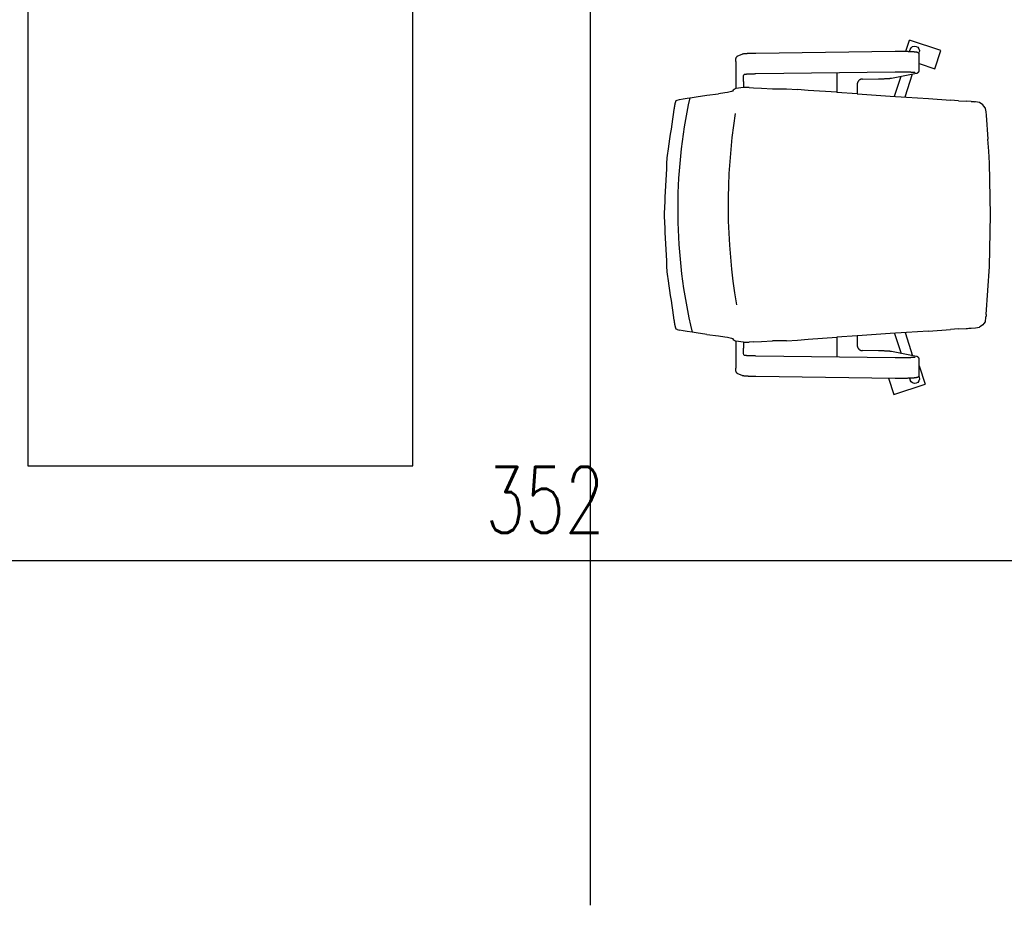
# Model space of a CAD drawing. Header units: millimetres. Extents: x 167273 to 188273, y -125105 to -88145.
# Tile 166 of 210: x 174710 to 174889, y -96476 to -96315. Entities that reach past the tile are written whole.
import ezdxf

# ---------------------------------------------------------------- set-up
doc = ezdxf.new("R2010")
doc.units = ezdxf.units.MM
doc.layers.add('!_zmiany', color=7, linetype='Continuous', true_color=0xfa7d00)
doc.layers.add('a-wymiary', color=9, linetype='Continuous')
doc.layers.add('c-meble', color=5, linetype='Continuous')
doc.styles.add('PPAB_100', font='romans.shx', dxfattribs={"width": 0.7, "height": 12})
doc.dimstyles.new('newPPAB_100', dxfattribs={"dimscale": 0, "dimtxt": 16, "dimasz": 1, "dimexe": 10, "dimexo": 10, "dimgap": 5, "dimtad": 1, "dimdec": 0, "dimzin": 0, "dimdsep": 46, "dimtxsty": 'PPAB_100', "dimblk": 'tick_50', "dimcen": 0.09, "dimdle": 5, "dimse1": 1, "dimse2": 1, "dimclrd": 9, "dimclre": 9, "dimclrt": 161, "dimadec": 0, "dimazin": 0, "dimtfac": 1, "dimtdec": 0, "dimtix": 1, "dimtmove": 2, "dimatfit": 0, "dimldrblk": 'tick_50', "dimfxl": 0, "dimtolj": 1, "dimtzin": 0, "dimarcsym": 0})

# ---------------------------------------------------------------- blocks, each defined once
blk = doc.blocks.new('tick_50')
at = {"color": 9, "ltscale": 20}
for p, q in [((0, 10), (0, -10)), ((-5, 0), (5, 0))]:
    blk.add_line(p, q, dxfattribs=at)
at = {"color": 0}
blk.add_line((2.5, 2.5), (-2.5, -2.5), dxfattribs=at)

msp = doc.modelspace()

# ---------------------------------------------------------------- linework, layer by layer
at = {"layer": '!_zmiany'}
msp.add_lwpolyline([(174630.45, -96039.64), (174813.66, -96039.64), (174813.66, -96475.8)], dxfattribs=at)
at = {"layer": 'c-meble'}
for p, q in [((174871.06, -96320.54), (174871.71, -96318.53)), ((174877.42, -96320.38), (174871.71, -96318.53)), ((174840.22, -96321.66), (174840.21, -96321.68)), ((174840.23, -96321.63), (174840.22, -96321.66)), ((174840.25, -96321.6), (174840.23, -96321.63)), ((174840.26, -96321.58), (174840.25, -96321.6)), ((174840.27, -96321.56), (174840.26, -96321.58)), ((174840.29, -96321.55), (174840.27, -96321.56)), ((174840.31, -96321.53), (174840.29, -96321.55)), ((174840.33, -96321.5), (174840.31, -96321.53)), ((174840.35, -96321.48), (174840.33, -96321.5)), ((174840.38, -96321.46), (174840.35, -96321.48)), ((174840.41, -96321.43), (174840.38, -96321.46)), ((174840.45, -96321.41), (174840.41, -96321.43)), ((174840.5, -96321.39), (174840.45, -96321.41)), ((174840.5, -96321.39), (174841.26, -96321.05)), ((174841.26, -96321.05), (174841.29, -96321.04)), ((174841.29, -96321.04), (174841.32, -96321.03)), ((174841.32, -96321.03), (174841.35, -96321.02)), ((174841.35, -96321.02), (174841.37, -96321.01)), ((174841.37, -96321.01), (174841.42, -96321)), ((174841.42, -96321), (174841.47, -96320.99)), ((174841.47, -96320.99), (174841.56, -96320.97)), ((174841.56, -96320.97), (174841.61, -96320.97)), ((174841.61, -96320.97), (174841.66, -96320.96)), ((174841.66, -96320.96), (174841.72, -96320.95)), ((174841.72, -96320.95), (174841.77, -96320.95)), ((174841.77, -96320.95), (174841.84, -96320.94)), ((174841.84, -96320.94), (174841.9, -96320.94)), ((174841.9, -96320.94), (174841.97, -96320.93)), ((174841.97, -96320.93), (174842.04, -96320.93)), ((174842.04, -96320.93), (174842.12, -96320.92)), ((174842.12, -96320.92), (174842.19, -96320.92)), ((174842.19, -96320.92), (174842.27, -96320.91)), ((174842.27, -96320.91), (174842.36, -96320.91)), ((174842.36, -96320.91), (174842.44, -96320.9)), ((174842.44, -96320.9), (174842.53, -96320.9)), ((174842.53, -96320.9), (174842.63, -96320.9)), ((174842.63, -96320.9), (174842.72, -96320.89)), ((174842.72, -96320.89), (174842.82, -96320.89)), ((174842.82, -96320.89), (174842.92, -96320.88)), ((174842.92, -96320.88), (174843.02, -96320.88)), ((174843.02, -96320.88), (174843.12, -96320.88)), ((174843.12, -96320.88), (174843.23, -96320.88)), ((174843.23, -96320.88), (174843.34, -96320.87)), ((174843.34, -96320.87), (174843.45, -96320.87)), ((174843.45, -96320.87), (174843.56, -96320.87)), ((174843.56, -96320.87), (174843.67, -96320.87)), ((174843.67, -96320.87), (174843.79, -96320.87)), ((174843.79, -96320.87), (174869.08, -96320.53)), ((174869.08, -96320.53), (174869.17, -96320.53)), ((174869.17, -96320.53), (174869.25, -96320.53)), ((174869.25, -96320.53), (174869.34, -96320.53)), ((174869.34, -96320.53), (174869.42, -96320.52)), ((174869.42, -96320.52), (174869.51, -96320.52)), ((174869.51, -96320.52), (174869.6, -96320.52)), ((174869.6, -96320.52), (174869.69, -96320.52)), ((174869.69, -96320.52), (174869.77, -96320.52)), ((174869.77, -96320.52), (174869.86, -96320.52)), ((174869.86, -96320.52), (174869.95, -96320.52)), ((174869.95, -96320.52), (174870.04, -96320.52)), ((174870.04, -96320.52), (174870.13, -96320.52)), ((174870.13, -96320.52), (174870.21, -96320.52)), ((174870.21, -96320.52), (174870.3, -96320.53)), ((174870.3, -96320.53), (174870.39, -96320.53)), ((174870.39, -96320.53), (174870.47, -96320.53)), ((174870.47, -96320.53), (174870.56, -96320.53)), ((174870.56, -96320.53), (174870.64, -96320.53)), ((174870.64, -96320.53), (174870.73, -96320.53)), ((174870.73, -96320.53), (174870.81, -96320.53)), ((174870.81, -96320.53), (174870.9, -96320.53)), ((174870.9, -96320.53), (174870.98, -96320.53)), ((174870.98, -96320.53), (174871.06, -96320.54)), ((174871.06, -96320.54), (174871.14, -96320.54)), ((174871.14, -96320.54), (174871.22, -96320.54)), ((174871.22, -96320.54), (174871.3, -96320.54)), ((174871.3, -96320.54), (174871.38, -96320.54)), ((174871.38, -96320.54), (174871.45, -96320.55)), ((174871.45, -96320.55), (174871.53, -96320.55)), ((174871.53, -96320.55), (174871.6, -96320.55)), ((174871.6, -96320.55), (174871.68, -96320.55)), ((174871.68, -96320.55), (174871.75, -96320.56)), ((174871.72, -96320.56), (174871.84, -96320.19)), ((174871.75, -96320.56), (174871.82, -96320.56)), ((174871.82, -96320.56), (174871.88, -96320.56)), ((174871.88, -96320.56), (174871.95, -96320.57)), ((174871.95, -96320.57), (174872.02, -96320.57)), ((174872.02, -96320.57), (174872.08, -96320.57)), ((174872.08, -96320.57), (174872.14, -96320.58)), ((174872.14, -96320.58), (174872.2, -96320.58)), ((174872.2, -96320.58), (174872.26, -96320.58)), ((174872.26, -96320.58), (174872.32, -96320.59)), ((174872.32, -96320.59), (174872.37, -96320.59)), ((174872.37, -96320.59), (174872.43, -96320.59)), ((174872.43, -96320.59), (174872.48, -96320.6)), ((174872.48, -96320.6), (174872.53, -96320.6)), ((174872.53, -96320.6), (174872.58, -96320.61)), ((174872.58, -96320.61), (174872.62, -96320.61)), ((174872.62, -96320.61), (174872.67, -96320.61)), ((174872.67, -96320.61), (174872.71, -96320.62)), ((174872.71, -96320.62), (174872.75, -96320.62)), ((174872.75, -96320.62), (174872.82, -96320.63)), ((174872.82, -96320.63), (174872.89, -96320.64)), ((174872.89, -96320.64), (174872.96, -96320.65)), ((174872.96, -96320.65), (174873, -96320.66)), ((174873, -96320.66), (174873.04, -96320.67)), ((174873.04, -96320.67), (174873.08, -96320.68)), ((174873.08, -96320.68), (174873.12, -96320.7)), ((174873.12, -96320.7), (174873.14, -96320.71)), ((174873.14, -96320.71), (174873.17, -96320.72)), ((174873.17, -96320.72), (174873.2, -96320.74)), ((174873.2, -96320.74), (174873.22, -96320.75)), ((174873.22, -96320.75), (174873.24, -96320.76)), ((174873.24, -96320.76), (174873.26, -96320.78)), ((174873.26, -96320.78), (174873.29, -96320.79)), ((174873.29, -96320.79), (174873.31, -96320.81)), ((174873.31, -96320.81), (174873.34, -96320.84)), ((174873.34, -96320.84), (174873.36, -96320.87)), ((174873.36, -96320.87), (174873.39, -96320.91)), ((174873.39, -96320.91), (174873.42, -96320.95)), ((174873.42, -96320.94), (174873.49, -96320.73)), ((174873.42, -96320.95), (174873.44, -96320.98)), ((174873.44, -96320.98), (174873.45, -96321)), ((174873.45, -96324.16), (174873.45, -96321.01)), ((174876.34, -96323.71), (174877.42, -96320.38)), ((174840.14, -96322.37), (174840.14, -96327.31)), ((174873.45, -96322.78), (174876.34, -96323.71)), ((174841.66, -96324.77), (174841.59, -96324.8)), ((174841.66, -96324.77), (174841.66, -96324.77)), ((174841.66, -96324.77), (174841.66, -96324.77)), ((174841.67, -96324.77), (174841.66, -96324.77)), ((174841.69, -96324.76), (174841.67, -96324.77)), ((174841.72, -96324.76), (174841.69, -96324.76)), ((174841.75, -96324.75), (174841.72, -96324.76)), ((174841.78, -96324.75), (174841.75, -96324.75)), ((174841.82, -96324.75), (174841.78, -96324.75)), ((174841.87, -96324.74), (174841.82, -96324.75)), ((174841.92, -96324.74), (174841.87, -96324.74)), ((174841.97, -96324.73), (174841.92, -96324.74)), ((174842.02, -96324.73), (174841.97, -96324.73)), ((174842.08, -96324.72), (174842.02, -96324.73)), ((174842.14, -96324.72), (174842.08, -96324.72)), ((174842.21, -96324.71), (174842.14, -96324.72)), ((174842.28, -96324.71), (174842.21, -96324.71)), ((174842.35, -96324.71), (174842.28, -96324.71)), ((174842.42, -96324.7), (174842.35, -96324.71)), ((174842.5, -96324.7), (174842.42, -96324.7)), ((174842.58, -96324.69), (174842.5, -96324.7)), ((174842.66, -96324.69), (174842.58, -96324.69)), ((174842.74, -96324.69), (174842.66, -96324.69)), ((174842.83, -96324.68), (174842.74, -96324.69)), ((174842.92, -96324.68), (174842.83, -96324.68)), ((174843.01, -96324.68), (174842.92, -96324.68)), ((174843.1, -96324.68), (174843.01, -96324.68)), ((174843.2, -96324.67), (174843.1, -96324.68)), ((174843.3, -96324.67), (174843.2, -96324.67)), ((174843.39, -96324.67), (174843.3, -96324.67)), ((174843.49, -96324.67), (174843.39, -96324.67)), ((174843.59, -96324.66), (174843.49, -96324.67)), ((174843.7, -96324.66), (174843.59, -96324.66)), ((174843.8, -96324.66), (174843.7, -96324.66)), ((174869.09, -96324.32), (174843.8, -96324.66)), ((174858.48, -96324.47), (174858.48, -96328.01)), ((174868.42, -96325.42), (174872.96, -96324.51)), ((174868.99, -96328.72), (174870.21, -96325.06)), ((174869.25, -96324.32), (174869.09, -96324.32)), ((174869.4, -96324.32), (174869.25, -96324.32)), ((174869.55, -96324.32), (174869.4, -96324.32)), ((174869.71, -96324.32), (174869.55, -96324.32)), ((174869.86, -96324.32), (174869.71, -96324.32)), ((174870.02, -96324.32), (174869.86, -96324.32)), ((174870.17, -96324.32), (174870.02, -96324.32)), ((174870.32, -96324.32), (174870.17, -96324.32)), ((174870.48, -96324.32), (174870.32, -96324.32)), ((174870.63, -96324.32), (174870.48, -96324.32)), ((174870.78, -96324.33), (174870.63, -96324.32)), ((174870.92, -96324.33), (174870.78, -96324.33)), ((174871.07, -96324.33), (174870.92, -96324.33)), ((174870.92, -96328.85), (174872.25, -96324.65)), ((174871.21, -96324.34), (174871.07, -96324.33)), ((174871.34, -96324.34), (174871.21, -96324.34)), ((174871.48, -96324.34), (174871.34, -96324.34)), ((174871.6, -96324.35), (174871.48, -96324.34)), ((174871.73, -96324.35), (174871.6, -96324.35)), ((174871.85, -96324.36), (174871.73, -96324.35)), ((174871.9, -96324.36), (174871.85, -96324.36)), ((174871.96, -96324.36), (174871.9, -96324.36)), ((174872.01, -96324.37), (174871.96, -96324.36)), ((174872.07, -96324.37), (174872.01, -96324.37)), ((174872.12, -96324.37), (174872.07, -96324.37)), ((174872.17, -96324.38), (174872.12, -96324.37)), ((174872.22, -96324.38), (174872.17, -96324.38)), ((174872.26, -96324.38), (174872.22, -96324.38)), ((174872.31, -96324.38), (174872.26, -96324.38)), ((174872.35, -96324.39), (174872.31, -96324.38)), ((174872.39, -96324.39), (174872.35, -96324.39)), ((174872.43, -96324.39), (174872.39, -96324.39)), ((174872.47, -96324.4), (174872.43, -96324.39)), ((174872.51, -96324.4), (174872.47, -96324.4)), ((174872.54, -96324.4), (174872.51, -96324.4)), ((174872.57, -96324.41), (174872.54, -96324.4)), ((174872.6, -96324.41), (174872.57, -96324.41)), ((174872.63, -96324.41), (174872.6, -96324.41)), ((174872.66, -96324.42), (174872.63, -96324.41)), ((174872.68, -96324.42), (174872.66, -96324.42)), ((174872.7, -96324.42), (174872.68, -96324.42)), ((174872.72, -96324.43), (174872.7, -96324.42)), ((174872.73, -96324.43), (174872.72, -96324.43)), ((174872.74, -96324.43), (174872.73, -96324.43)), ((174872.75, -96324.43), (174872.74, -96324.43)), ((174872.75, -96324.43), (174872.75, -96324.43)), ((174872.96, -96324.51), (174873.03, -96324.5)), ((174873.03, -96324.5), (174873.07, -96324.49)), ((174873.07, -96324.49), (174873.09, -96324.48)), ((174873.09, -96324.48), (174873.11, -96324.47)), ((174873.11, -96324.47), (174873.14, -96324.46)), ((174873.14, -96324.46), (174873.17, -96324.45)), ((174873.17, -96324.45), (174873.2, -96324.43)), ((174873.2, -96324.43), (174873.22, -96324.42)), ((174873.22, -96324.42), (174873.24, -96324.41)), ((174873.24, -96324.41), (174873.26, -96324.4)), ((174873.26, -96324.4), (174873.28, -96324.38)), ((174873.28, -96324.38), (174873.31, -96324.36)), ((174873.31, -96324.36), (174873.33, -96324.33)), ((174873.33, -96324.33), (174873.36, -96324.3)), ((174873.36, -96324.3), (174873.39, -96324.26)), ((174873.39, -96324.26), (174873.41, -96324.24)), ((174873.41, -96324.24), (174873.42, -96324.22)), ((174873.42, -96324.22), (174873.44, -96324.19)), ((174873.44, -96324.19), (174873.45, -96324.17)), ((174841.51, -96326.01), (174841.51, -96327.13)), ((174862.21, -96326.45), (174862.2, -96326.5)), ((174862.2, -96326.5), (174862.2, -96326.55)), ((174862.2, -96326.55), (174862.2, -96326.6)), ((174862.2, -96326.6), (174862.2, -96328.26)), ((174862.22, -96326.4), (174862.21, -96326.45)), ((174862.23, -96326.35), (174862.22, -96326.4)), ((174862.24, -96326.3), (174862.23, -96326.35)), ((174862.25, -96326.26), (174862.24, -96326.3)), ((174862.27, -96326.21), (174862.25, -96326.26)), ((174862.29, -96326.16), (174862.27, -96326.21)), ((174862.31, -96326.12), (174862.29, -96326.16)), ((174862.34, -96326.08), (174862.31, -96326.12)), ((174862.36, -96326.03), (174862.34, -96326.08)), ((174862.39, -96325.99), (174862.36, -96326.03)), ((174862.42, -96325.95), (174862.39, -96325.99)), ((174862.45, -96325.92), (174862.42, -96325.95)), ((174862.48, -96325.88), (174862.45, -96325.92)), ((174862.52, -96325.84), (174862.48, -96325.88)), ((174862.55, -96325.81), (174862.52, -96325.84)), ((174862.59, -96325.78), (174862.55, -96325.81)), ((174862.63, -96325.75), (174862.59, -96325.78)), ((174862.67, -96325.73), (174862.63, -96325.75)), ((174862.71, -96325.7), (174862.67, -96325.73)), ((174862.75, -96325.68), (174862.71, -96325.7)), ((174862.8, -96325.66), (174862.75, -96325.68)), ((174862.84, -96325.64), (174862.8, -96325.66)), ((174862.88, -96325.63), (174862.84, -96325.64)), ((174862.93, -96325.61), (174862.88, -96325.63)), ((174862.97, -96325.6), (174862.93, -96325.61)), ((174863.02, -96325.59), (174862.97, -96325.6)), ((174863.06, -96325.59), (174863.02, -96325.59)), ((174863.11, -96325.58), (174863.06, -96325.59)), ((174863.16, -96325.58), (174863.11, -96325.58)), ((174863.16, -96325.58), (174866.09, -96325.54)), ((174866.09, -96325.54), (174866.19, -96325.54)), ((174866.19, -96325.54), (174866.29, -96325.54)), ((174866.29, -96325.54), (174866.39, -96325.54)), ((174866.39, -96325.54), (174866.49, -96325.54)), ((174866.49, -96325.54), (174866.58, -96325.53)), ((174866.58, -96325.53), (174866.68, -96325.53)), ((174866.68, -96325.53), (174866.77, -96325.53)), ((174866.77, -96325.53), (174866.86, -96325.53)), ((174866.86, -96325.53), (174866.95, -96325.52)), ((174866.95, -96325.52), (174867.04, -96325.52)), ((174867.04, -96325.52), (174867.13, -96325.52)), ((174867.13, -96325.52), (174867.21, -96325.51)), ((174867.21, -96325.51), (174867.29, -96325.51)), ((174867.29, -96325.51), (174867.37, -96325.51)), ((174867.37, -96325.51), (174867.45, -96325.5)), ((174867.45, -96325.5), (174867.53, -96325.5)), ((174867.53, -96325.5), (174867.6, -96325.5)), ((174867.6, -96325.5), (174867.67, -96325.49)), ((174867.67, -96325.49), (174867.74, -96325.49)), ((174867.74, -96325.49), (174867.81, -96325.48)), ((174867.81, -96325.48), (174867.87, -96325.48)), ((174867.87, -96325.48), (174867.94, -96325.47)), ((174867.94, -96325.47), (174868, -96325.47)), ((174868, -96325.47), (174868.05, -96325.46)), ((174868.05, -96325.46), (174868.11, -96325.46)), ((174868.11, -96325.46), (174868.16, -96325.45)), ((174868.16, -96325.45), (174868.21, -96325.45)), ((174868.21, -96325.45), (174868.25, -96325.44)), ((174868.25, -96325.44), (174868.3, -96325.44)), ((174868.3, -96325.44), (174868.34, -96325.43)), ((174868.34, -96325.43), (174868.42, -96325.42)), ((174832.17, -96328.92), (174832.93, -96328.79)), ((174832.93, -96328.79), (174834.84, -96328.53)), ((174834.84, -96328.53), (174836.96, -96328.28)), ((174838.11, -96328.11), (174836.96, -96328.28)), ((174838.59, -96328.02), (174838.11, -96328.11)), ((174839.34, -96327.85), (174838.59, -96328.02)), ((174839.52, -96327.76), (174839.34, -96327.85)), ((174839.67, -96327.59), (174839.52, -96327.76)), ((174839.84, -96327.51), (174839.67, -96327.59)), ((174839.84, -96327.51), (174839.92, -96327.42)), ((174840.15, -96327.31), (174839.92, -96327.42)), ((174841.51, -96327.13), (174840.15, -96327.31)), ((174842.58, -96327.13), (174841.51, -96327.13)), ((174842.58, -96327.13), (174843.33, -96327.17)), ((174843.33, -96327.17), (174844.8, -96327.25)), ((174844.8, -96327.25), (174846.81, -96327.34)), ((174846.81, -96327.34), (174849.18, -96327.38)), ((174849.18, -96327.38), (174849.32, -96327.38)), ((174849.32, -96327.38), (174851.32, -96327.51)), ((174853.3, -96327.65), (174851.32, -96327.51)), ((174858.48, -96328), (174853.3, -96327.65)), ((174862.2, -96328.26), (174858.48, -96328.01)), ((174862.2, -96328.26), (174862.26, -96328.26)), ((174862.26, -96328.26), (174868.19, -96328.67)), ((174868.19, -96328.67), (174871.17, -96328.87)), ((174829.01, -96330.65), (174829.02, -96330.61)), ((174829.02, -96330.61), (174829.03, -96330.56)), ((174829.03, -96330.52), (174829.04, -96330.48)), ((174829.03, -96330.56), (174829.03, -96330.52)), ((174829.04, -96330.48), (174829.05, -96330.44)), ((174829.05, -96330.41), (174829.06, -96330.37)), ((174829.05, -96330.44), (174829.05, -96330.41)), ((174829.06, -96330.37), (174829.07, -96330.33)), ((174829.07, -96330.29), (174829.08, -96330.25)), ((174829.07, -96330.33), (174829.07, -96330.29)), ((174829.08, -96330.25), (174829.09, -96330.22)), ((174829.09, -96330.18), (174829.1, -96330.15)), ((174829.09, -96330.22), (174829.09, -96330.18)), ((174829.13, -96330), (174829.14, -96329.97)), ((174829.14, -96329.97), (174829.15, -96329.94)), ((174829.15, -96329.9), (174829.16, -96329.87)), ((174829.15, -96329.94), (174829.15, -96329.9)), ((174829.16, -96329.87), (174829.17, -96329.84)), ((174829.17, -96329.84), (174829.18, -96329.81)), ((174829.18, -96329.79), (174829.19, -96329.76)), ((174829.18, -96329.81), (174829.18, -96329.79)), ((174829.19, -96329.76), (174829.2, -96329.74)), ((174829.2, -96329.71), (174829.21, -96329.69)), ((174829.2, -96329.74), (174829.2, -96329.71)), ((174829.21, -96329.69), (174829.22, -96329.67)), ((174829.22, -96329.65), (174829.23, -96329.63)), ((174829.22, -96329.67), (174829.22, -96329.65)), ((174829.23, -96329.63), (174829.24, -96329.61)), ((174829.24, -96329.59), (174829.25, -96329.58)), ((174829.24, -96329.61), (174829.24, -96329.59)), ((174829.25, -96329.58), (174829.26, -96329.56)), ((174829.26, -96329.55), (174829.27, -96329.54)), ((174829.26, -96329.56), (174829.26, -96329.55)), ((174829.27, -96329.53), (174829.28, -96329.52)), ((174829.27, -96329.54), (174829.27, -96329.53)), ((174829.28, -96329.51), (174829.29, -96329.51)), ((174829.28, -96329.52), (174829.28, -96329.51)), ((174829.29, -96329.5), (174829.3, -96329.5)), ((174829.29, -96329.51), (174829.29, -96329.5)), ((174829.3, -96329.5), (174829.44, -96329.43)), ((174829.44, -96329.43), (174829.9, -96329.3)), ((174829.9, -96329.3), (174830.56, -96329.17)), ((174830.56, -96329.17), (174831.31, -96329.04)), ((174831.31, -96329.04), (174832.17, -96328.92)), ((174870.92, -96328.86), (174870.92, -96328.86)), ((174871.17, -96328.87), (174875.14, -96329.14)), ((174875.14, -96329.14), (174879.14, -96329.41)), ((174880.64, -96329.52), (174879.14, -96329.41)), ((174880.64, -96329.52), (174882.01, -96329.61)), ((174882.92, -96329.67), (174882.01, -96329.61)), ((174882.92, -96329.67), (174883.32, -96329.69)), ((174883.32, -96329.69), (174883.52, -96329.71)), ((174883.61, -96329.71), (174883.52, -96329.71)), ((174883.71, -96329.72), (174883.61, -96329.71)), ((174884.42, -96329.85), (174883.71, -96329.72)), ((174885.04, -96330.25), (174884.42, -96329.85)), ((174885.21, -96330.49), (174885.04, -96330.25)), ((174885.44, -96330.81), (174885.21, -96330.49)), ((174828.94, -96331.12), (174828.95, -96331.08)), ((174828.95, -96331.03), (174828.96, -96330.99)), ((174828.95, -96331.08), (174828.95, -96331.03)), ((174828.96, -96330.99), (174828.97, -96330.94)), ((174828.97, -96330.9), (174828.98, -96330.86)), ((174828.97, -96330.94), (174828.97, -96330.9)), ((174828.98, -96330.86), (174828.99, -96330.82)), ((174828.99, -96330.77), (174829, -96330.73)), ((174828.99, -96330.82), (174828.99, -96330.77)), ((174829, -96330.73), (174829.01, -96330.69)), ((174829.01, -96330.69), (174829.01, -96330.65)), ((174885.44, -96330.81), (174885.48, -96330.96)), ((174885.48, -96330.96), (174885.6, -96331.52)), ((174885.6, -96331.52), (174885.64, -96332.15)), ((174885.64, -96332.15), (174885.94, -96336.52)), ((174886.12, -96338.7), (174885.94, -96336.52)), ((174886.18, -96339.79), (174886.12, -96338.7)), ((174886.23, -96340.88), (174886.18, -96339.79)), ((174886.44, -96350.27), (174886.23, -96340.88)), ((174886.23, -96359.66), (174886.44, -96350.27)), ((174885.64, -96368.39), (174886.23, -96359.66)), ((174828.95, -96369.46), (174828.94, -96369.42)), ((174828.95, -96369.51), (174828.95, -96369.46)), ((174828.96, -96369.55), (174828.95, -96369.51)), ((174828.97, -96369.59), (174828.96, -96369.55)), ((174828.97, -96369.64), (174828.97, -96369.59)), ((174828.98, -96369.68), (174828.97, -96369.64)), ((174828.99, -96369.72), (174828.98, -96369.68)), ((174828.99, -96369.77), (174828.99, -96369.72)), ((174829, -96369.81), (174828.99, -96369.77)), ((174829.01, -96369.85), (174829, -96369.81)), ((174829.01, -96369.89), (174829.01, -96369.85)), ((174829.02, -96369.93), (174829.01, -96369.89)), ((174829.03, -96369.98), (174829.02, -96369.93)), ((174829.03, -96370.02), (174829.03, -96369.98)), ((174829.04, -96370.06), (174829.03, -96370.02)), ((174885.44, -96369.73), (174885.21, -96370.05)), ((174885.48, -96369.58), (174885.44, -96369.73)), ((174885.5, -96369.59), (174885.6, -96369.02)), ((174885.6, -96368.94), (174885.61, -96368.86)), ((174885.6, -96369.02), (174885.6, -96368.94)), ((174885.61, -96368.86), (174885.62, -96368.7)), ((174885.64, -96368.39), (174885.62, -96368.7)), ((174829.05, -96370.1), (174829.04, -96370.06)), ((174829.05, -96370.13), (174829.05, -96370.1)), ((174829.06, -96370.17), (174829.05, -96370.13)), ((174829.07, -96370.21), (174829.06, -96370.17)), ((174829.07, -96370.25), (174829.07, -96370.21)), ((174829.08, -96370.28), (174829.07, -96370.25)), ((174829.09, -96370.32), (174829.08, -96370.28)), ((174829.09, -96370.36), (174829.09, -96370.32)), ((174829.1, -96370.39), (174829.09, -96370.36)), ((174829.14, -96370.57), (174829.13, -96370.54)), ((174829.15, -96370.6), (174829.14, -96370.57)), ((174829.15, -96370.63), (174829.15, -96370.6)), ((174829.16, -96370.67), (174829.15, -96370.63)), ((174829.17, -96370.7), (174829.16, -96370.67)), ((174829.18, -96370.72), (174829.17, -96370.7)), ((174829.18, -96370.75), (174829.18, -96370.72)), ((174829.19, -96370.78), (174829.18, -96370.75)), ((174829.2, -96370.8), (174829.19, -96370.78)), ((174829.2, -96370.83), (174829.2, -96370.8)), ((174829.21, -96370.85), (174829.2, -96370.83)), ((174829.22, -96370.87), (174829.21, -96370.85)), ((174829.22, -96370.89), (174829.22, -96370.87)), ((174829.23, -96370.91), (174829.22, -96370.89)), ((174829.24, -96370.93), (174829.23, -96370.91)), ((174829.24, -96370.95), (174829.24, -96370.93)), ((174829.25, -96370.96), (174829.24, -96370.95)), ((174829.26, -96370.98), (174829.25, -96370.96)), ((174829.26, -96370.99), (174829.26, -96370.98)), ((174829.27, -96371), (174829.26, -96370.99)), ((174829.27, -96371.01), (174829.27, -96371)), ((174829.28, -96371.02), (174829.27, -96371.01)), ((174829.28, -96371.02), (174829.28, -96371.02)), ((174829.29, -96371.03), (174829.28, -96371.02)), ((174829.29, -96371.03), (174829.29, -96371.03)), ((174829.3, -96371.04), (174829.29, -96371.03)), ((174829.44, -96371.11), (174829.3, -96371.04)), ((174829.44, -96371.11), (174829.44, -96371.11)), ((174829.45, -96371.11), (174829.44, -96371.11)), ((174829.45, -96371.11), (174829.9, -96371.24)), ((174830.56, -96371.37), (174829.9, -96371.24)), ((174831.31, -96371.49), (174830.56, -96371.37)), ((174832.17, -96371.62), (174831.31, -96371.49)), ((174832.93, -96371.75), (174832.17, -96371.62)), ((174834.84, -96372), (174832.93, -96371.75)), ((174871.17, -96371.67), (174868.19, -96371.87)), ((174870.92, -96371.68), (174872.25, -96375.89)), ((174870.92, -96371.68), (174870.92, -96371.68)), ((174875.14, -96371.4), (174871.17, -96371.67)), ((174875.14, -96371.4), (174879.14, -96371.13)), ((174880.64, -96371.02), (174879.14, -96371.13)), ((174880.64, -96371.02), (174882.01, -96370.93)), ((174882.01, -96370.93), (174882.13, -96370.92)), ((174882.13, -96370.92), (174882.24, -96370.92)), ((174882.24, -96370.92), (174882.47, -96370.9)), ((174882.47, -96370.9), (174882.92, -96370.87)), ((174882.92, -96370.87), (174883.71, -96370.82)), ((174883.71, -96370.82), (174884.42, -96370.68)), ((174885.04, -96370.29), (174884.42, -96370.68)), ((174885.21, -96370.05), (174885.04, -96370.29)), ((174834.84, -96372), (174836.96, -96372.26)), ((174836.96, -96372.26), (174838.11, -96372.43)), ((174838.11, -96372.43), (174838.59, -96372.52)), ((174838.59, -96372.52), (174839.34, -96372.69)), ((174839.34, -96372.69), (174839.52, -96372.78)), ((174839.52, -96372.78), (174839.67, -96372.95)), ((174839.67, -96372.95), (174839.84, -96373.03)), ((174839.92, -96373.12), (174839.84, -96373.03)), ((174839.92, -96373.12), (174840.15, -96373.23)), ((174840.14, -96373.23), (174840.14, -96378.17)), ((174841.51, -96373.41), (174840.15, -96373.23)), ((174841.51, -96373.41), (174841.51, -96374.53)), ((174841.51, -96373.41), (174842.58, -96373.41)), ((174843.33, -96373.37), (174842.58, -96373.41)), ((174843.33, -96373.37), (174844.8, -96373.29)), ((174844.8, -96373.29), (174846.81, -96373.2)), ((174849.18, -96373.16), (174846.81, -96373.2)), ((174849.32, -96373.16), (174849.18, -96373.16)), ((174849.32, -96373.16), (174851.32, -96373.03)), ((174851.32, -96373.03), (174853.3, -96372.89)), ((174853.3, -96372.89), (174858.48, -96372.54)), ((174862.2, -96372.28), (174858.48, -96372.53)), ((174858.48, -96372.53), (174858.48, -96376.07)), ((174862.2, -96372.28), (174862.2, -96373.94)), ((174862.2, -96372.28), (174862.26, -96372.28)), ((174868.19, -96371.87), (174862.26, -96372.28)), ((174868.99, -96371.82), (174870.21, -96375.48)), ((174862.2, -96373.94), (174862.2, -96373.99)), ((174862.2, -96373.99), (174862.2, -96374.04)), ((174862.2, -96374.04), (174862.21, -96374.09)), ((174862.21, -96374.09), (174862.22, -96374.14)), ((174862.22, -96374.14), (174862.23, -96374.19)), ((174862.23, -96374.19), (174862.24, -96374.24)), ((174862.24, -96374.24), (174862.25, -96374.28)), ((174862.25, -96374.28), (174862.27, -96374.33)), ((174862.27, -96374.33), (174862.29, -96374.38)), ((174862.29, -96374.38), (174862.31, -96374.42)), ((174862.31, -96374.42), (174862.34, -96374.46)), ((174862.34, -96374.46), (174862.36, -96374.51)), ((174862.36, -96374.51), (174862.39, -96374.55)), ((174862.39, -96374.55), (174862.42, -96374.59)), ((174862.42, -96374.59), (174862.45, -96374.62)), ((174862.45, -96374.62), (174862.48, -96374.66)), ((174862.48, -96374.66), (174862.52, -96374.69)), ((174862.52, -96374.69), (174862.55, -96374.73)), ((174862.55, -96374.73), (174862.59, -96374.76)), ((174862.59, -96374.76), (174862.63, -96374.79)), ((174862.63, -96374.79), (174862.67, -96374.81)), ((174862.67, -96374.81), (174862.71, -96374.84)), ((174862.71, -96374.84), (174862.75, -96374.86)), ((174862.75, -96374.86), (174862.8, -96374.88)), ((174862.8, -96374.88), (174862.84, -96374.9)), ((174862.84, -96374.9), (174862.88, -96374.91)), ((174862.88, -96374.91), (174862.93, -96374.93)), ((174862.93, -96374.93), (174862.97, -96374.94)), ((174862.97, -96374.94), (174863.02, -96374.95)), ((174863.02, -96374.95), (174863.06, -96374.95)), ((174863.06, -96374.95), (174863.11, -96374.96)), ((174863.11, -96374.96), (174863.16, -96374.96)), ((174866.09, -96375), (174863.16, -96374.96)), ((174866.19, -96375), (174866.09, -96375)), ((174866.29, -96375), (174866.19, -96375)), ((174866.39, -96375), (174866.29, -96375)), ((174866.49, -96375), (174866.39, -96375)), ((174866.58, -96375.01), (174866.49, -96375)), ((174866.68, -96375.01), (174866.58, -96375.01)), ((174866.77, -96375.01), (174866.68, -96375.01)), ((174866.86, -96375.01), (174866.77, -96375.01)), ((174866.95, -96375.02), (174866.86, -96375.01)), ((174867.04, -96375.02), (174866.95, -96375.02)), ((174867.13, -96375.02), (174867.04, -96375.02)), ((174867.21, -96375.03), (174867.13, -96375.02)), ((174867.29, -96375.03), (174867.21, -96375.03)), ((174867.37, -96375.03), (174867.29, -96375.03)), ((174867.45, -96375.04), (174867.37, -96375.03)), ((174867.53, -96375.04), (174867.45, -96375.04)), ((174867.6, -96375.04), (174867.53, -96375.04)), ((174867.67, -96375.05), (174867.6, -96375.04)), ((174867.74, -96375.05), (174867.67, -96375.05)), ((174867.81, -96375.06), (174867.74, -96375.05)), ((174867.87, -96375.06), (174867.81, -96375.06)), ((174867.94, -96375.07), (174867.87, -96375.06)), ((174868, -96375.07), (174867.94, -96375.07)), ((174868.05, -96375.08), (174868, -96375.07)), ((174868.11, -96375.08), (174868.05, -96375.08)), ((174868.16, -96375.09), (174868.11, -96375.08)), ((174868.21, -96375.09), (174868.16, -96375.09)), ((174868.25, -96375.1), (174868.21, -96375.09)), ((174868.3, -96375.1), (174868.25, -96375.1)), ((174868.34, -96375.11), (174868.3, -96375.1)), ((174868.42, -96375.12), (174868.34, -96375.11)), ((174872.96, -96376.03), (174868.42, -96375.12)), ((174841.59, -96375.74), (174841.66, -96375.77)), ((174841.66, -96375.77), (174841.67, -96375.77)), ((174841.66, -96375.77), (174841.66, -96375.77)), ((174841.66, -96375.77), (174841.66, -96375.77)), ((174841.67, -96375.77), (174841.69, -96375.78)), ((174841.69, -96375.78), (174841.72, -96375.78)), ((174841.72, -96375.78), (174841.75, -96375.79)), ((174841.75, -96375.79), (174841.78, -96375.79)), ((174841.78, -96375.79), (174841.82, -96375.79)), ((174841.82, -96375.79), (174841.87, -96375.8)), ((174841.87, -96375.8), (174841.92, -96375.8)), ((174841.92, -96375.8), (174841.97, -96375.81)), ((174841.97, -96375.81), (174842.02, -96375.81)), ((174842.02, -96375.81), (174842.08, -96375.82)), ((174842.08, -96375.82), (174842.14, -96375.82)), ((174842.14, -96375.82), (174842.21, -96375.83)), ((174842.21, -96375.83), (174842.28, -96375.83)), ((174842.28, -96375.83), (174842.35, -96375.83)), ((174842.35, -96375.83), (174842.42, -96375.84)), ((174842.42, -96375.84), (174842.5, -96375.84)), ((174842.5, -96375.84), (174842.58, -96375.84)), ((174842.58, -96375.84), (174842.66, -96375.85)), ((174842.66, -96375.85), (174842.74, -96375.85)), ((174842.74, -96375.85), (174842.83, -96375.85)), ((174842.83, -96375.85), (174842.92, -96375.86)), ((174842.92, -96375.86), (174843.01, -96375.86)), ((174843.01, -96375.86), (174843.1, -96375.86)), ((174843.1, -96375.86), (174843.2, -96375.87)), ((174843.2, -96375.87), (174843.3, -96375.87)), ((174843.3, -96375.87), (174843.39, -96375.87)), ((174843.39, -96375.87), (174843.49, -96375.87)), ((174843.49, -96375.87), (174843.59, -96375.87)), ((174843.59, -96375.87), (174843.7, -96375.88)), ((174843.7, -96375.88), (174843.8, -96375.88)), ((174843.8, -96375.88), (174869.09, -96376.21)), ((174869.09, -96376.21), (174869.25, -96376.22)), ((174869.25, -96376.22), (174869.4, -96376.22)), ((174869.4, -96376.22), (174869.55, -96376.22)), ((174869.55, -96376.22), (174869.71, -96376.22)), ((174869.71, -96376.22), (174869.86, -96376.22)), ((174869.86, -96376.22), (174870.02, -96376.22)), ((174870.02, -96376.22), (174870.17, -96376.22)), ((174870.17, -96376.22), (174870.32, -96376.22)), ((174870.32, -96376.22), (174870.48, -96376.22)), ((174870.48, -96376.22), (174870.63, -96376.21)), ((174870.63, -96376.21), (174870.78, -96376.21)), ((174870.78, -96376.21), (174870.92, -96376.21)), ((174870.92, -96376.21), (174871.07, -96376.21)), ((174871.07, -96376.21), (174871.21, -96376.2)), ((174871.21, -96376.2), (174871.34, -96376.2)), ((174871.34, -96376.2), (174871.48, -96376.19)), ((174871.48, -96376.19), (174871.6, -96376.19)), ((174871.6, -96376.19), (174871.73, -96376.19)), ((174871.73, -96376.19), (174871.79, -96376.18)), ((174871.79, -96376.18), (174871.85, -96376.18)), ((174871.85, -96376.18), (174871.9, -96376.18)), ((174871.9, -96376.18), (174871.96, -96376.18)), ((174871.96, -96376.18), (174872.01, -96376.17)), ((174872.01, -96376.17), (174872.07, -96376.17)), ((174872.07, -96376.17), (174872.12, -96376.17)), ((174872.12, -96376.17), (174872.17, -96376.16)), ((174872.17, -96376.16), (174872.22, -96376.16)), ((174872.22, -96376.16), (174872.26, -96376.16)), ((174872.26, -96376.16), (174872.31, -96376.15)), ((174872.31, -96376.15), (174872.35, -96376.15)), ((174872.35, -96376.15), (174872.39, -96376.15)), ((174872.39, -96376.15), (174872.43, -96376.14)), ((174872.43, -96376.14), (174872.47, -96376.14)), ((174872.47, -96376.14), (174872.51, -96376.14)), ((174872.51, -96376.14), (174872.54, -96376.13)), ((174872.54, -96376.13), (174872.58, -96376.13)), ((174872.58, -96376.13), (174872.61, -96376.13)), ((174872.61, -96376.13), (174872.63, -96376.12)), ((174872.63, -96376.12), (174872.66, -96376.12)), ((174872.66, -96376.12), (174872.68, -96376.12)), ((174872.68, -96376.12), (174872.7, -96376.12)), ((174872.7, -96376.12), (174872.72, -96376.11)), ((174872.72, -96376.11), (174872.73, -96376.11)), ((174872.73, -96376.11), (174872.74, -96376.11)), ((174872.74, -96376.11), (174872.75, -96376.11)), ((174872.75, -96376.11), (174872.75, -96376.11)), ((174873.03, -96376.04), (174872.96, -96376.03)), ((174873.07, -96376.05), (174873.03, -96376.04)), ((174873.09, -96376.06), (174873.07, -96376.05)), ((174873.11, -96376.07), (174873.09, -96376.06)), ((174873.14, -96376.08), (174873.11, -96376.07)), ((174873.17, -96376.09), (174873.14, -96376.08)), ((174873.2, -96376.11), (174873.17, -96376.09)), ((174873.22, -96376.12), (174873.2, -96376.11)), ((174873.24, -96376.13), (174873.22, -96376.12)), ((174873.26, -96376.14), (174873.24, -96376.13)), ((174873.28, -96376.16), (174873.26, -96376.14)), ((174873.31, -96376.18), (174873.28, -96376.16)), ((174873.33, -96376.21), (174873.31, -96376.18)), ((174873.36, -96376.24), (174873.33, -96376.21)), ((174873.39, -96376.27), (174873.36, -96376.24)), ((174873.41, -96376.3), (174873.39, -96376.27)), ((174873.42, -96376.32), (174873.41, -96376.3)), ((174873.44, -96376.35), (174873.42, -96376.32)), ((174873.45, -96376.37), (174873.44, -96376.35)), ((174873.45, -96379.53), (174873.45, -96376.38)), ((174840.21, -96378.86), (174840.22, -96378.88)), ((174840.22, -96378.88), (174840.23, -96378.91)), ((174840.23, -96378.91), (174840.25, -96378.94)), ((174840.25, -96378.94), (174840.26, -96378.96)), ((174840.26, -96378.96), (174840.27, -96378.97)), ((174873.49, -96377.75), (174873.45, -96377.76)), ((174873.49, -96377.75), (174874.57, -96381.08)), ((174840.27, -96378.97), (174840.29, -96378.99)), ((174840.29, -96378.99), (174840.31, -96379.01)), ((174840.31, -96379.01), (174840.33, -96379.04)), ((174840.33, -96379.04), (174840.35, -96379.06)), ((174840.35, -96379.06), (174840.38, -96379.08)), ((174840.38, -96379.08), (174840.41, -96379.11)), ((174840.41, -96379.11), (174840.45, -96379.13)), ((174840.45, -96379.13), (174840.5, -96379.15)), ((174841.26, -96379.49), (174840.5, -96379.15)), ((174841.29, -96379.5), (174841.26, -96379.49)), ((174841.32, -96379.52), (174841.29, -96379.5)), ((174841.35, -96379.53), (174841.32, -96379.52)), ((174841.38, -96379.53), (174841.35, -96379.53)), ((174841.4, -96379.54), (174841.38, -96379.53)), ((174841.43, -96379.55), (174841.4, -96379.54)), ((174841.47, -96379.55), (174841.43, -96379.55)), ((174841.51, -96379.56), (174841.47, -96379.55)), ((174841.56, -96379.57), (174841.51, -96379.56)), ((174841.61, -96379.57), (174841.56, -96379.57)), ((174841.66, -96379.58), (174841.61, -96379.57)), ((174841.72, -96379.58), (174841.66, -96379.58)), ((174841.77, -96379.59), (174841.72, -96379.58)), ((174841.84, -96379.6), (174841.77, -96379.59)), ((174841.9, -96379.6), (174841.84, -96379.6)), ((174841.97, -96379.61), (174841.9, -96379.6)), ((174842.04, -96379.61), (174841.97, -96379.61)), ((174842.12, -96379.62), (174842.04, -96379.61)), ((174842.19, -96379.62), (174842.12, -96379.62)), ((174842.27, -96379.63), (174842.19, -96379.62)), ((174842.36, -96379.63), (174842.27, -96379.63)), ((174842.44, -96379.64), (174842.36, -96379.63)), ((174842.53, -96379.64), (174842.44, -96379.64)), ((174842.63, -96379.64), (174842.53, -96379.64)), ((174842.72, -96379.65), (174842.63, -96379.64)), ((174842.82, -96379.65), (174842.72, -96379.65)), ((174842.92, -96379.65), (174842.82, -96379.65)), ((174843.02, -96379.66), (174842.92, -96379.65)), ((174843.12, -96379.66), (174843.02, -96379.66)), ((174843.23, -96379.66), (174843.12, -96379.66)), ((174843.34, -96379.67), (174843.23, -96379.66)), ((174843.45, -96379.67), (174843.34, -96379.67)), ((174843.56, -96379.67), (174843.45, -96379.67)), ((174843.67, -96379.67), (174843.56, -96379.67)), ((174843.79, -96379.67), (174843.67, -96379.67)), ((174869.08, -96380.01), (174843.79, -96379.67)), ((174867.91, -96379.99), (174868.86, -96382.94)), ((174869.17, -96380.01), (174869.08, -96380.01)), ((174869.25, -96380.01), (174869.17, -96380.01)), ((174869.34, -96380.01), (174869.25, -96380.01)), ((174869.42, -96380.01), (174869.34, -96380.01)), ((174869.51, -96380.01), (174869.42, -96380.01)), ((174869.6, -96380.02), (174869.51, -96380.01)), ((174869.69, -96380.02), (174869.6, -96380.02)), ((174869.77, -96380.02), (174869.69, -96380.02)), ((174869.86, -96380.02), (174869.77, -96380.02)), ((174869.95, -96380.02), (174869.86, -96380.02)), ((174870.04, -96380.02), (174869.95, -96380.02)), ((174870.13, -96380.02), (174870.04, -96380.02)), ((174870.21, -96380.01), (174870.13, -96380.02)), ((174870.3, -96380.01), (174870.21, -96380.01)), ((174870.39, -96380.01), (174870.3, -96380.01)), ((174870.47, -96380.01), (174870.39, -96380.01)), ((174870.56, -96380.01), (174870.47, -96380.01)), ((174870.64, -96380.01), (174870.56, -96380.01)), ((174870.73, -96380.01), (174870.64, -96380.01)), ((174870.81, -96380.01), (174870.73, -96380.01)), ((174870.9, -96380.01), (174870.81, -96380.01)), ((174870.98, -96380), (174870.9, -96380.01)), ((174871.06, -96380), (174870.98, -96380)), ((174871.14, -96380), (174871.06, -96380)), ((174871.22, -96380), (174871.14, -96380)), ((174871.3, -96380), (174871.22, -96380)), ((174871.38, -96379.99), (174871.3, -96380)), ((174871.45, -96379.99), (174871.38, -96379.99)), ((174871.53, -96379.99), (174871.45, -96379.99)), ((174871.6, -96379.99), (174871.53, -96379.99)), ((174871.68, -96379.98), (174871.6, -96379.99)), ((174871.75, -96379.98), (174871.68, -96379.98)), ((174871.72, -96379.98), (174871.84, -96380.34)), ((174871.82, -96379.98), (174871.75, -96379.98)), ((174871.88, -96379.98), (174871.82, -96379.98)), ((174871.95, -96379.97), (174871.88, -96379.98)), ((174872.02, -96379.97), (174871.95, -96379.97)), ((174872.08, -96379.97), (174872.02, -96379.97)), ((174872.14, -96379.96), (174872.08, -96379.97)), ((174872.2, -96379.96), (174872.14, -96379.96)), ((174872.26, -96379.96), (174872.2, -96379.96)), ((174872.32, -96379.95), (174872.26, -96379.96)), ((174872.37, -96379.95), (174872.32, -96379.95)), ((174872.43, -96379.95), (174872.37, -96379.95)), ((174872.48, -96379.94), (174872.43, -96379.95)), ((174872.53, -96379.94), (174872.48, -96379.94)), ((174872.58, -96379.93), (174872.53, -96379.94)), ((174872.62, -96379.93), (174872.58, -96379.93)), ((174872.67, -96379.92), (174872.62, -96379.93)), ((174872.75, -96379.92), (174872.67, -96379.92)), ((174872.83, -96379.91), (174872.75, -96379.92)), ((174872.9, -96379.89), (174872.83, -96379.91)), ((174872.97, -96379.88), (174872.9, -96379.89)), ((174873, -96379.87), (174872.97, -96379.88)), ((174873.04, -96379.87), (174873, -96379.87)), ((174873.08, -96379.85), (174873.04, -96379.87)), ((174873.1, -96379.85), (174873.08, -96379.85)), ((174873.12, -96379.84), (174873.1, -96379.85)), ((174873.14, -96379.83), (174873.12, -96379.84)), ((174873.17, -96379.82), (174873.14, -96379.83)), ((174873.2, -96379.8), (174873.17, -96379.82)), ((174873.22, -96379.79), (174873.2, -96379.8)), ((174873.24, -96379.78), (174873.22, -96379.79)), ((174873.26, -96379.76), (174873.24, -96379.78)), ((174873.29, -96379.75), (174873.26, -96379.76)), ((174873.31, -96379.72), (174873.29, -96379.75)), ((174873.34, -96379.7), (174873.31, -96379.72)), ((174873.36, -96379.67), (174873.34, -96379.7)), ((174873.39, -96379.63), (174873.36, -96379.67)), ((174873.42, -96379.59), (174873.39, -96379.63)), ((174873.44, -96379.56), (174873.42, -96379.59)), ((174873.42, -96379.6), (174873.49, -96379.81)), ((174873.45, -96379.54), (174873.44, -96379.56)), ((174868.86, -96382.94), (174874.57, -96381.08))]:
    msp.add_line(p, q, dxfattribs=at)
msp.add_lwpolyline([(174781.44, -96305.89), (174711.44, -96305.89), (174711.44, -96395.89), (174781.44, -96395.89)], close=True, dxfattribs=at)
at = {"layer": 'c-meble', "ltscale": 0.1}
for centre, radius, start, end in [((174926.22, -96349.35), 96.65, 167.8317, 193.321), ((174948.02, -96348.52), 109.29, 171.2417, 189.5449)]:
    msp.add_arc(centre, radius, start, end, dxfattribs=at)
at = {"layer": 'c-meble', "extrusion": (0, 0, -1)}
for centre, major_axis, ratio, start_param, end_param in [((174872.66, -96320.47), (0.267, 0.823), 0.999017, -1.562013, 1.562013), ((174840.22, -96322.34), (0.004, 0.679), 0.116972, 4.659667, 6.230463), ((174841.66, -96325.94), (0.01, 1.32), 0.116972, 4.659667, 5.749749), ((174829.04, -96331.29), (0.26, 1.8), 0.076146, -0.89307, -0.783548), ((174835.25, -96350.27), (27.48, 192.2), 0.046335, -1.514951, -1.477626), ((174834.69, -96350.27), (27.12, 192.2), 0.043392, -1.522878, -1.514451), ((174836.05, -96350.27), (9.1, 192.2), 0.046161, -1.561533, -1.51894), ((174835.86, -96350.27), (8.99, 192.2), 0.045159, 4.710277, 4.721726), ((174835.86, -96350.27), (-8.99, 192.2), 0.045159, 4.703051, 4.714501), ((174836.05, -96350.27), (-9.1, 192.2), 0.046161, 4.660533, 4.703126), ((174834.69, -96350.27), (-27.12, 192.2), 0.043392, 4.656043, 4.66447), ((174835.25, -96350.27), (-27.48, 192.2), 0.046335, 4.619219, 4.656543), ((174829.04, -96369.25), (-0.26, 1.8), 0.076154, 3.925127, 4.034662), ((174841.66, -96374.6), (-0.01, 1.32), 0.116972, 3.675029, 4.765111), ((174840.22, -96378.2), (-0.004, 0.679), 0.116972, 3.194315, 4.765111), ((174872.66, -96380.07), (-0.267, 0.823), 0.999017, 1.579579, 4.703605)]:
    msp.add_ellipse(centre, major_axis=major_axis, ratio=ratio, start_param=start_param, end_param=end_param, dxfattribs=at)

# ---------------------------------------------------------------- dimensions: what is measured, and where the dimension line sits
at = {"layer": 'a-wymiary'}
msp.add_linear_dim(base=(174981.44, -96413.1), p1=(174629.44, -96207.89), p2=(174981.44, -96210.89), dimstyle='newPPAB_100', override={"dimscale": 1}, dxfattribs=at).render()

doc.saveas('drawing.dxf')
